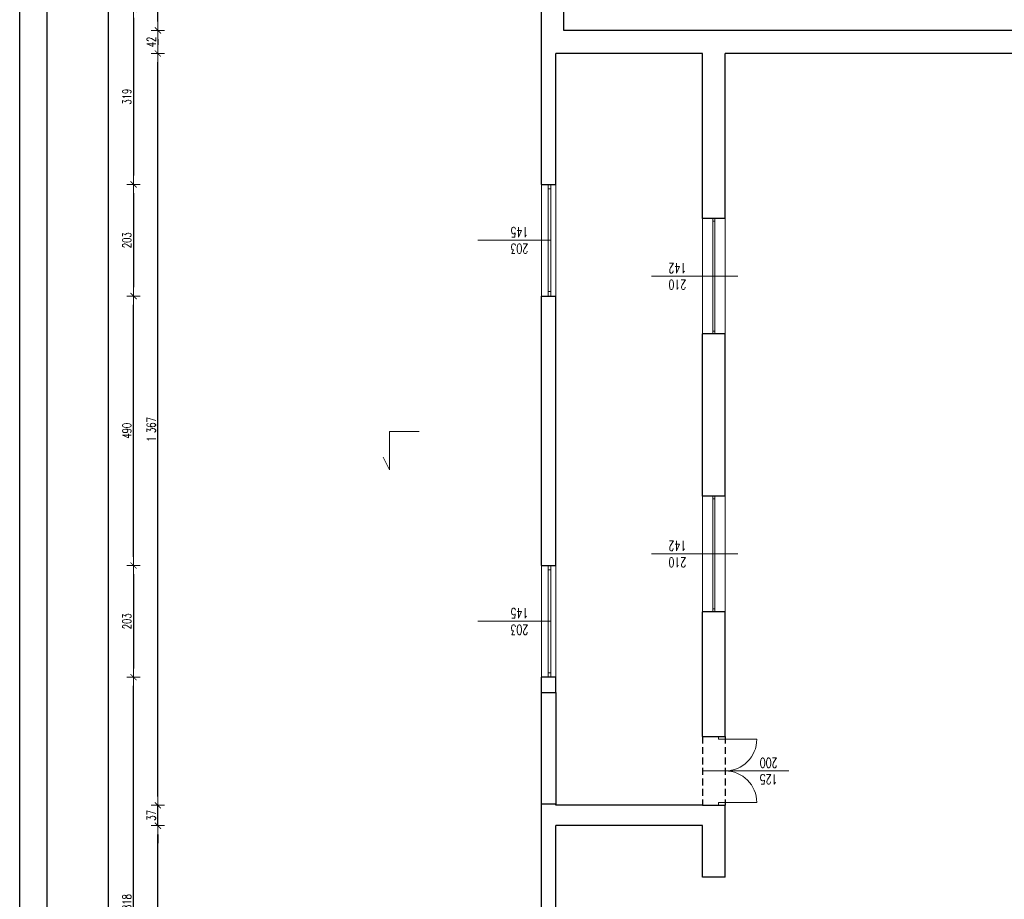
# Model space of a CAD drawing. Header units: millimetres. Extents: x -2948 to 78628, y 64669 to 215420.
# Tile 13 of 256: x 46691 to 48481, y 75416 to 77015. Entities that reach past the tile are written whole.
import ezdxf

# ---------------------------------------------------------------- set-up
doc = ezdxf.new("R2010")
doc.units = ezdxf.units.MM
doc.linetypes.add('HIDDEN', pattern=[9.525, 6.35, -3.175])
for name, color, linetype, lineweight in [('1_OPIS_OKNA', 60, 'Continuous', 13), ('OPIS', 2, 'Continuous', 13), ('POMOC', 1, 'Continuous', 13), ('STOLARKA', 3, 'Continuous', 13), ('WYMIAR', 5, 'Continuous', 13), ('ŚCIANY', 7, 'Continuous', 30)]:
    doc.layers.add(name, color=color, linetype=linetype, lineweight=lineweight)
doc.layers.add('FORMATKA', color=7, linetype='Continuous')
doc.layers.add('pomocnicza', color=4, linetype='Continuous')
doc.styles.add('style2', font='romans.shx', dxfattribs={"width": 0.7})
doc.dimstyles.new('100', dxfattribs={"dimscale": 80, "dimtxt": 0.2, "dimasz": 0.2, "dimexe": 1.25, "dimexo": 0.625, "dimgap": 0.05, "dimtad": 1, "dimdec": 0, "dimdsep": 46, "dimlunit": 6, "dimtxsty": 'style2', "dimblk1": 'TICK', "dimblk2": 'TICK', "dimsah": 1, "dimcen": 0.2, "dimse1": 1, "dimse2": 1, "dimclrd": 256, "dimclrt": 2, "dimadec": 0, "dimazin": 0, "dimtfac": 1, "dimtdec": 0, "dimtix": 1, "dimtmove": 1, "dimatfit": 0, "dimldrblk": 'DOTSMALL', "dimfxl": 1, "dimtolj": 1, "dimtzin": 0, "dimarcsym": 0})

# ---------------------------------------------------------------- blocks, each defined once
blk = doc.blocks.new('G$C74E6C895')
at = {"layer": 'STOLARKA', "ltscale": 2}
for p, q in [((5, 0), (5, -57.5)), ((120, 0), (120, -57.5))]:
    blk.add_line(p, q, dxfattribs=at)
for points in [[(0, 12), (0, 0), (5, 0), (5, 12)], [(120, 12), (120, 0), (125, 0), (125, 12)]]:
    blk.add_lwpolyline(points, close=True, dxfattribs=at)
for centre, start, end in [((5, 0), 270, 0), ((120, 0), 180, 270)]:
    blk.add_arc(centre, 57.5, start, end, dxfattribs=at)
blk = doc.blocks.new('TICK')
at = {"color": 5}
for p, q in [((-1, 0), (1, 0)), ((0, -0.75), (0, 0.75))]:
    blk.add_line(p, q, dxfattribs=at)
at = {"const_width": 0.1}
blk.add_lwpolyline([(-0.35, -0.35), (0.35, 0.35)], dxfattribs=at)
blk = doc.blocks.new('*D749')
at = {"layer": 'Defpoints', "color": 0, "ltscale": 2, "transparency": 16777216}
for p in [(47565.2, 76715.5), (46898.1, 76512.5), (47565.2, 76512.5)]:
    blk.add_point(p, dxfattribs=at)
at = {"layer": 'WYMIAR', "lineweight": -2, "ltscale": 2, "transparency": 16777216}
blk.add_line((46898.1, 76699.5), (46898.1, 76528.5), dxfattribs=at)
at = {"layer": 'WYMIAR', "lineweight": -2, "ltscale": 2, "transparency": 16777216, "xscale": 16, "yscale": 16, "zscale": 16}
for p, rotation in [((46898.1, 76715.5), 90), ((46898.1, 76512.5), 270)]:
    blk.add_blockref('TICK', p, dxfattribs=dict(at, rotation=rotation))
at = {"layer": 'WYMIAR', "color": 2, "ltscale": 2, "transparency": 16777216, "insert": (46886.1, 76614), "char_height": 16, "attachment_point": 5, "rotation": 90, "style": 'style2'}
blk.add_mtext('\\A1;203', dxfattribs=at)
blk = doc.blocks.new('_DotSmall')
at = {"layer": 'OPIS', "color": 0, "const_width": 0.5}
blk.add_lwpolyline([(-0.0625, 0, 1), (0.0625, 0, 1)], format="xyb", close=True, dxfattribs=at)
blk = doc.blocks.new('*D750')
at = {"layer": 'Defpoints', "color": 0, "ltscale": 2, "transparency": 16777216}
for p in [(47565.2, 76022.5), (46898.1, 75819.5), (47558.5, 75819.5)]:
    blk.add_point(p, dxfattribs=at)
at = {"layer": 'WYMIAR', "lineweight": -2, "ltscale": 2, "transparency": 16777216}
blk.add_line((46898.1, 76006.5), (46898.1, 75835.5), dxfattribs=at)
at = {"layer": 'WYMIAR', "lineweight": -2, "ltscale": 2, "transparency": 16777216, "xscale": 16, "yscale": 16, "zscale": 16}
for p, rotation in [((46898.1, 76022.5), 90), ((46898.1, 75819.5), 270)]:
    blk.add_blockref('TICK', p, dxfattribs=dict(at, rotation=rotation))
at = {"layer": 'WYMIAR', "color": 2, "ltscale": 2, "transparency": 16777216, "insert": (46886.1, 75921), "char_height": 16, "attachment_point": 5, "rotation": 90, "style": 'style2'}
blk.add_mtext('\\A1;203', dxfattribs=at)
blk = doc.blocks.new('*D730')
at = {"layer": 'Defpoints', "color": 0, "ltscale": 2, "transparency": 16777216}
for p in [(46898.1, 76512.5), (47552.2, 76512.5), (47552.2, 76022.5)]:
    blk.add_point(p, dxfattribs=at)
at = {"layer": 'WYMIAR', "lineweight": -2, "ltscale": 2, "transparency": 16777216}
blk.add_line((46898.1, 76038.5), (46898.1, 76496.5), dxfattribs=at)
at = {"layer": 'WYMIAR', "lineweight": -2, "ltscale": 2, "transparency": 16777216, "xscale": 16, "yscale": 16, "zscale": 16}
for p, rotation in [((46898.1, 76512.5), 90), ((46898.1, 76022.5), 270)]:
    blk.add_blockref('TICK', p, dxfattribs=dict(at, rotation=rotation))
at = {"layer": 'WYMIAR', "color": 2, "ltscale": 2, "transparency": 16777216, "insert": (46886.1, 76267.5), "char_height": 16, "attachment_point": 5, "rotation": 90, "style": 'style2'}
blk.add_mtext('\\A1;490', dxfattribs=at)
blk = doc.blocks.new('*D731')
at = {"layer": 'Defpoints', "color": 0, "ltscale": 2, "transparency": 16777216}
for p in [(46898.1, 75819.5), (47552.2, 75819.5), (47552.2, 75001.5)]:
    blk.add_point(p, dxfattribs=at)
at = {"layer": 'WYMIAR', "lineweight": -2, "ltscale": 2, "transparency": 16777216}
blk.add_line((46898.1, 75017.5), (46898.1, 75803.5), dxfattribs=at)
at = {"layer": 'WYMIAR', "lineweight": -2, "ltscale": 2, "transparency": 16777216, "xscale": 16, "yscale": 16, "zscale": 16}
for p, rotation in [((46898.1, 75819.5), 90), ((46898.1, 75001.5), 270)]:
    blk.add_blockref('TICK', p, dxfattribs=dict(at, rotation=rotation))
at = {"layer": 'WYMIAR', "color": 2, "ltscale": 2, "transparency": 16777216, "insert": (46886.1, 75410.5), "char_height": 16, "attachment_point": 5, "rotation": 90, "style": 'style2'}
blk.add_mtext('\\A1;818', dxfattribs=at)
blk = doc.blocks.new('*D986')
at = {"layer": 'Defpoints', "color": 0, "ltscale": 2, "transparency": 16777216}
for p in [(47552.2, 77034.5), (46898.1, 76715.5), (47552.2, 76715.5)]:
    blk.add_point(p, dxfattribs=at)
at = {"layer": 'WYMIAR', "lineweight": -2, "ltscale": 2, "transparency": 16777216}
blk.add_line((46898.1, 77018.5), (46898.1, 76731.5), dxfattribs=at)
at = {"layer": 'WYMIAR', "lineweight": -2, "ltscale": 2, "transparency": 16777216, "xscale": 16, "yscale": 16, "zscale": 16}
for p, rotation in [((46898.1, 77034.5), 90), ((46898.1, 76715.5), 270)]:
    blk.add_blockref('TICK', p, dxfattribs=dict(at, rotation=rotation))
at = {"layer": 'WYMIAR', "color": 2, "ltscale": 2, "transparency": 16777216, "insert": (46886.1, 76875), "char_height": 16, "attachment_point": 5, "rotation": 90, "style": 'style2'}
blk.add_mtext('\\A1;319', dxfattribs=at)
blk = doc.blocks.new('*D987')
at = {"layer": 'Defpoints', "color": 0, "ltscale": 2, "transparency": 16777216}
for p in [(47565.2, 76715.5), (46898.1, 76512.5), (47565.2, 76512.5)]:
    blk.add_point(p, dxfattribs=at)
at = {"layer": 'WYMIAR', "lineweight": -2, "ltscale": 2, "transparency": 16777216}
blk.add_line((46898.1, 76699.5), (46898.1, 76528.5), dxfattribs=at)
at = {"layer": 'WYMIAR', "lineweight": -2, "ltscale": 2, "transparency": 16777216, "xscale": 16, "yscale": 16, "zscale": 16}
for p, rotation in [((46898.1, 76715.5), 90), ((46898.1, 76512.5), 270)]:
    blk.add_blockref('TICK', p, dxfattribs=dict(at, rotation=rotation))
at = {"layer": 'WYMIAR', "color": 2, "ltscale": 2, "transparency": 16777216, "insert": (46886.1, 76614), "char_height": 16, "attachment_point": 5, "rotation": 90, "style": 'style2'}
blk.add_mtext('\\A1;203', dxfattribs=at)
blk = doc.blocks.new('*D988')
at = {"layer": 'Defpoints', "color": 0, "ltscale": 2, "transparency": 16777216}
for p in [(47565.2, 76022.5), (46898.1, 75819.5), (47558.5, 75819.5)]:
    blk.add_point(p, dxfattribs=at)
at = {"layer": 'WYMIAR', "lineweight": -2, "ltscale": 2, "transparency": 16777216}
blk.add_line((46898.1, 76006.5), (46898.1, 75835.5), dxfattribs=at)
at = {"layer": 'WYMIAR', "lineweight": -2, "ltscale": 2, "transparency": 16777216, "xscale": 16, "yscale": 16, "zscale": 16}
for p, rotation in [((46898.1, 76022.5), 90), ((46898.1, 75819.5), 270)]:
    blk.add_blockref('TICK', p, dxfattribs=dict(at, rotation=rotation))
at = {"layer": 'WYMIAR', "color": 2, "ltscale": 2, "transparency": 16777216, "insert": (46886.1, 75921), "char_height": 16, "attachment_point": 5, "rotation": 90, "style": 'style2'}
blk.add_mtext('\\A1;203', dxfattribs=at)
blk = doc.blocks.new('*D996')
at = {"layer": 'Defpoints', "color": 0, "ltscale": 2, "transparency": 16777216}
for p in [(46898.1, 76512.5), (47552.2, 76512.5), (47552.2, 76022.5)]:
    blk.add_point(p, dxfattribs=at)
at = {"layer": 'WYMIAR', "lineweight": -2, "ltscale": 2, "transparency": 16777216}
blk.add_line((46898.1, 76038.5), (46898.1, 76496.5), dxfattribs=at)
at = {"layer": 'WYMIAR', "lineweight": -2, "ltscale": 2, "transparency": 16777216, "xscale": 16, "yscale": 16, "zscale": 16}
for p, rotation in [((46898.1, 76512.5), 90), ((46898.1, 76022.5), 270)]:
    blk.add_blockref('TICK', p, dxfattribs=dict(at, rotation=rotation))
at = {"layer": 'WYMIAR', "color": 2, "ltscale": 2, "transparency": 16777216, "insert": (46886.1, 76267.5), "char_height": 16, "attachment_point": 5, "rotation": 90, "style": 'style2'}
blk.add_mtext('\\A1;490', dxfattribs=at)
blk = doc.blocks.new('*D997')
at = {"layer": 'Defpoints', "color": 0, "ltscale": 2, "transparency": 16777216}
for p in [(46898.1, 75819.5), (47552.2, 75819.5), (47552.2, 75001.5)]:
    blk.add_point(p, dxfattribs=at)
at = {"layer": 'WYMIAR', "lineweight": -2, "ltscale": 2, "transparency": 16777216}
blk.add_line((46898.1, 75017.5), (46898.1, 75803.5), dxfattribs=at)
at = {"layer": 'WYMIAR', "lineweight": -2, "ltscale": 2, "transparency": 16777216, "xscale": 16, "yscale": 16, "zscale": 16}
for p, rotation in [((46898.1, 75819.5), 90), ((46898.1, 75001.5), 270)]:
    blk.add_blockref('TICK', p, dxfattribs=dict(at, rotation=rotation))
at = {"layer": 'WYMIAR', "color": 2, "ltscale": 2, "transparency": 16777216, "insert": (46886.1, 75410.5), "char_height": 16, "attachment_point": 5, "rotation": 90, "style": 'style2'}
blk.add_mtext('\\A1;818', dxfattribs=at)
blk = doc.blocks.new('*D1005')
at = {"layer": 'Defpoints', "color": 0, "ltscale": 2, "transparency": 16777216}
for p in [(46852.4, 83010.5), (47594.4, 83010.5), (47594.4, 73343.5)]:
    blk.add_point(p, dxfattribs=at)
at = {"layer": 'WYMIAR', "lineweight": -2, "ltscale": 2, "transparency": 16777216}
blk.add_line((46852.4, 73359.5), (46852.4, 82994.5), dxfattribs=at)
at = {"layer": 'WYMIAR', "lineweight": -2, "ltscale": 2, "transparency": 16777216, "xscale": 16, "yscale": 16, "zscale": 16}
for p, rotation in [((46852.4, 83010.5), 90.00020786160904), ((46852.4, 73343.5), 270.0002078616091)]:
    blk.add_blockref('TICK', p, dxfattribs=dict(at, rotation=rotation))
at = {"layer": 'WYMIAR', "color": 2, "ltscale": 2, "transparency": 16777216, "insert": (46839.9, 78177), "char_height": 16, "attachment_point": 5, "rotation": 90.0002, "style": 'style2'}
blk.add_mtext('\\A1;9\xa0667', dxfattribs=at)
blk = doc.blocks.new('*D1053')
at = {"layer": 'Defpoints', "color": 0, "ltscale": 2, "transparency": 16777216}
for p in [(46942.4, 75549.5), (47665.6, 75549.5), (47665.6, 75027.5)]:
    blk.add_point(p, dxfattribs=at)
at = {"layer": 'WYMIAR', "lineweight": -2, "ltscale": 2, "transparency": 16777216}
blk.add_line((46942.4, 75043.5), (46942.4, 75533.5), dxfattribs=at)
at = {"layer": 'WYMIAR', "lineweight": -2, "ltscale": 2, "transparency": 16777216, "xscale": 16, "yscale": 16, "zscale": 16}
for p, rotation in [((46942.4, 75549.5), 90), ((46942.4, 75027.5), 270)]:
    blk.add_blockref('TICK', p, dxfattribs=dict(at, rotation=rotation))
at = {"layer": 'WYMIAR', "color": 2, "ltscale": 2, "transparency": 16777216, "insert": (46930.4, 75288.5), "char_height": 16, "attachment_point": 5, "rotation": 90, "style": 'style2'}
blk.add_mtext('\\A1;522', dxfattribs=at)
blk = doc.blocks.new('*D1054')
at = {"layer": 'Defpoints', "color": 0, "ltscale": 2, "transparency": 16777216}
for p in [(46942.4, 75586.5), (47665.6, 75586.5), (47665.6, 75549.5)]:
    blk.add_point(p, dxfattribs=at)
at = {"layer": 'WYMIAR', "lineweight": -2, "ltscale": 2, "transparency": 16777216}
for p, q in [((46942.4, 75602.5), (46942.4, 75618.5)), ((46942.4, 75549.5), (46942.4, 75586.5)), ((46942.4, 75533.5), (46942.4, 75517.5))]:
    blk.add_line(p, q, dxfattribs=at)
at = {"layer": 'WYMIAR', "lineweight": -2, "ltscale": 2, "transparency": 16777216, "xscale": 16, "yscale": 16, "zscale": 16}
for p, rotation in [((46942.4, 75586.5), 270), ((46942.4, 75549.5), 90)]:
    blk.add_blockref('TICK', p, dxfattribs=dict(at, rotation=rotation))
at = {"layer": 'WYMIAR', "color": 2, "ltscale": 2, "transparency": 16777216, "insert": (46930.4, 75568), "char_height": 16, "attachment_point": 5, "rotation": 90, "style": 'style2'}
blk.add_mtext('\\A1;37', dxfattribs=at)
blk = doc.blocks.new('*D1055')
at = {"layer": 'Defpoints', "color": 0, "ltscale": 2, "transparency": 16777216}
for p in [(46942.4, 76953.5), (47665.6, 76953.5), (47665.6, 75586.5)]:
    blk.add_point(p, dxfattribs=at)
at = {"layer": 'WYMIAR', "lineweight": -2, "ltscale": 2, "transparency": 16777216}
blk.add_line((46942.4, 75602.5), (46942.4, 76937.5), dxfattribs=at)
at = {"layer": 'WYMIAR', "lineweight": -2, "ltscale": 2, "transparency": 16777216, "xscale": 16, "yscale": 16, "zscale": 16}
for p, rotation in [((46942.4, 76953.5), 90), ((46942.4, 75586.5), 270)]:
    blk.add_blockref('TICK', p, dxfattribs=dict(at, rotation=rotation))
at = {"layer": 'WYMIAR', "color": 2, "ltscale": 2, "transparency": 16777216, "insert": (46930.4, 76270), "char_height": 16, "attachment_point": 5, "rotation": 90, "style": 'style2'}
blk.add_mtext('\\A1;1\xa0367', dxfattribs=at)
blk = doc.blocks.new('*D1056')
at = {"layer": 'Defpoints', "color": 0, "ltscale": 2, "transparency": 16777216}
for p in [(47680.6, 76995.5), (46942.4, 76953.5), (47680.6, 76953.5)]:
    blk.add_point(p, dxfattribs=at)
at = {"layer": 'WYMIAR', "lineweight": -2, "ltscale": 2, "transparency": 16777216}
blk.add_line((46942.4, 76979.5), (46942.4, 76969.5), dxfattribs=at)
at = {"layer": 'WYMIAR', "lineweight": -2, "ltscale": 2, "transparency": 16777216, "xscale": 16, "yscale": 16, "zscale": 16}
for p, rotation in [((46942.4, 76995.5), 90), ((46942.4, 76953.5), 270)]:
    blk.add_blockref('TICK', p, dxfattribs=dict(at, rotation=rotation))
at = {"layer": 'WYMIAR', "color": 2, "ltscale": 2, "transparency": 16777216, "insert": (46930.4, 76974.5), "char_height": 16, "attachment_point": 5, "rotation": 90, "style": 'style2'}
blk.add_mtext('\\A1;42', dxfattribs=at)
blk = doc.blocks.new('*D1057')
at = {"layer": 'Defpoints', "color": 0, "ltscale": 2, "transparency": 16777216}
for p in [(46942.4, 77593.5), (47680.6, 77593.5), (47680.6, 76995.5)]:
    blk.add_point(p, dxfattribs=at)
at = {"layer": 'WYMIAR', "lineweight": -2, "ltscale": 2, "transparency": 16777216}
blk.add_line((46942.4, 77011.5), (46942.4, 77577.5), dxfattribs=at)
at = {"layer": 'WYMIAR', "lineweight": -2, "ltscale": 2, "transparency": 16777216, "xscale": 16, "yscale": 16, "zscale": 16}
for p, rotation in [((46942.4, 77593.5), 90), ((46942.4, 76995.5), 270)]:
    blk.add_blockref('TICK', p, dxfattribs=dict(at, rotation=rotation))
at = {"layer": 'WYMIAR', "color": 2, "ltscale": 2, "transparency": 16777216, "insert": (46930.4, 77294.5), "char_height": 16, "attachment_point": 5, "rotation": 90, "style": 'style2'}
blk.add_mtext('\\A1;598', dxfattribs=at)

msp = doc.modelspace()

# ---------------------------------------------------------------- linework, layer by layer
at = {"layer": '1_OPIS_OKNA'}
for p, q in [((47656.6, 76614), (47524, 76614)), ((47656.6, 75921), (47524, 75921))]:
    msp.add_line(p, q, dxfattribs=at)
at = {"layer": 'FORMATKA', "ltscale": 2}
for points in [[(49661.2, 83447.1), (49661.2, 72947.1), (46691.2, 72947.1), (46691.2, 83447.1)], [(46741.2, 72997.1), (46741.2, 83392.1), (49611.2, 83392.1), (49611.2, 72997.1)]]:
    msp.add_lwpolyline(points, close=True, dxfattribs=at)
at = {"layer": 'POMOC'}
for p, q in [((47639.6, 76512.5), (47639.6, 76715.5)), ((47665.6, 76512.5), (47665.6, 76715.5)), ((47932.6, 76443.5), (47932.6, 76653.5)), ((47973.6, 76653.5), (47973.6, 76443.5)), ((47996.4, 76548.5), (47839.8, 76548.5)), ((47932.6, 75938.5), (47932.6, 76148.5)), ((47973.6, 76148.5), (47973.6, 75938.5)), ((47996.4, 76043.5), (47839.8, 76043.5)), ((47639.6, 75819.5), (47639.6, 76022.5)), ((47665.6, 75819.5), (47665.6, 76022.5)), ((48089.2, 75649), (47932.6, 75649))]:
    msp.add_line(p, q, dxfattribs=at)
at = {"layer": 'pomocnicza', "linetype": 'HIDDEN', "ltscale": 2}
for p, q in [((47932.6, 75711.5), (47932.6, 75586.5)), ((47973.6, 75711.5), (47973.6, 75586.5))]:
    msp.add_line(p, q, dxfattribs=at)
at = {"layer": 'STOLARKA'}
for p, q in [((47651.6, 76512.5), (47651.6, 76715.5)), ((47656.6, 76512.5), (47656.6, 76715.5)), ((47651.6, 76707.5), (47656.6, 76707.5)), ((47651.6, 76520.5), (47656.6, 76520.5)), ((47651.6, 75819.5), (47651.6, 76022.5)), ((47656.6, 75819.5), (47656.6, 76022.5)), ((47651.6, 76014.5), (47656.6, 76014.5)), ((47651.6, 75827.5), (47656.6, 75827.5))]:
    msp.add_line(p, q, dxfattribs=at)
at = {"layer": 'STOLARKA', "ltscale": 2}
for p, q in [((47951.1, 76653.5), (47951.1, 76443.5)), ((47955.1, 76648.5), (47951.1, 76648.5)), ((47955.1, 76653.5), (47955.1, 76443.5)), ((47955.1, 76448.5), (47951.1, 76448.5)), ((47363.6, 76266), (47363.6, 76196.3)), ((47363.6, 76266), (47417.5, 76266)), ((47363.6, 76196.3), (47351.7, 76219.4)), ((47951.1, 76148.5), (47951.1, 75938.5)), ((47955.1, 76143.5), (47951.1, 76143.5)), ((47955.1, 76148.5), (47955.1, 75938.5)), ((47955.1, 75943.5), (47951.1, 75943.5))]:
    msp.add_line(p, q, dxfattribs=at)
at = {"layer": 'ŚCIANY', "ltscale": 2}
for p, q in [((47639.6, 76953.5), (47639.6, 77034.5)), ((47680.6, 76995.5), (47680.6, 77034.5)), ((48555.6, 76995.5), (47680.6, 76995.5)), ((47639.6, 76743.5), (47639.6, 76974.5)), ((47665.6, 76743.5), (47665.6, 76953.5)), ((47932.6, 76953.5), (47665.6, 76953.5)), ((47932.6, 76653.5), (47932.6, 76953.5)), ((47973.6, 76653.5), (47973.6, 76953.5)), ((48555.6, 76953.5), (47973.6, 76953.5)), ((47639.6, 76715.5), (47639.6, 76743.5)), ((47665.6, 76715.5), (47665.6, 76743.5)), ((47639.6, 76715.5), (47665.6, 76715.5)), ((47973.6, 76653.5), (47932.6, 76653.5)), ((47639.6, 76484.5), (47639.6, 76512.5)), ((47639.6, 76512.5), (47665.6, 76512.5)), ((47665.6, 76484.5), (47665.6, 76512.5)), ((47639.6, 76050.5), (47639.6, 76484.5)), ((47665.6, 76050.5), (47665.6, 76484.5)), ((47932.6, 76148.5), (47932.6, 76443.5)), ((47973.6, 76443.5), (47932.6, 76443.5)), ((47973.6, 76148.5), (47973.6, 76443.5)), ((47973.6, 76148.5), (47932.6, 76148.5)), ((47639.6, 76022.5), (47639.6, 76050.5)), ((47665.6, 76022.5), (47665.6, 76050.5)), ((47639.6, 76022.5), (47665.6, 76022.5)), ((47932.6, 75711.5), (47932.6, 75938.5)), ((47973.6, 75938.5), (47932.6, 75938.5)), ((47973.6, 75711.5), (47973.6, 75938.5)), ((47639.6, 75791.5), (47639.6, 75819.5)), ((47665.6, 75819.5), (47639.6, 75819.5)), ((47665.6, 75791.5), (47665.6, 75819.5)), ((47639.6, 75791.5), (47665.6, 75791.5)), ((47932.6, 75711.5), (47973.6, 75711.5)), ((47639.6, 75001.5), (47639.6, 75588.5)), ((47665.6, 75588.5), (47639.6, 75588.5)), ((47665.6, 75586.5), (47665.6, 75588.5)), ((47932.6, 75586.5), (47665.6, 75586.5)), ((47932.6, 75586.5), (47973.6, 75586.5)), ((47973.6, 75455.5), (47973.6, 75586.5)), ((47665.6, 75027.5), (47665.6, 75549.5)), ((47932.6, 75549.5), (47665.6, 75549.5)), ((47932.6, 75455.5), (47932.6, 75549.5)), ((47973.6, 75455.5), (47932.6, 75455.5))]:
    msp.add_line(p, q, dxfattribs=at)
msp.add_lwpolyline([(47639.6, 75588.5), (47639.6, 75791.5), (47665.6, 75791.5), (47665.6, 75588.5)], close=True, dxfattribs=at)

# ---------------------------------------------------------------- block references
at = {"layer": 'STOLARKA', "ltscale": 2, "rotation": 90}
msp.add_blockref('G$C74E6C895', (47973.6, 75586.5), dxfattribs=at)

# ---------------------------------------------------------------- texts
at = {"layer": '1_OPIS_OKNA', "ltscale": 0.2, "char_height": 18, "width": 280.137, "attachment_point": 1, "rotation": 179.9915, "style": 'style2'}
for insert in [(47615.8, 76589.7), (47615.8, 75896.7), (47615.8, 75896.7)]:
    msp.add_mtext('203\\P145', dxfattribs=dict(at, insert=insert))
at = {"layer": 'OPIS', "linetype": 'Continuous', "ltscale": 0.2, "char_height": 18, "width": 280.137, "attachment_point": 1, "rotation": 179.9915, "style": 'style2'}
for s, insert in [('210\\P142', (47903, 76524.2)), ('210\\P142', (47903, 76019.2)), ('125\\P200', (48068.8, 75624.7))]:
    msp.add_mtext(s, dxfattribs=dict(at, insert=insert))

# ---------------------------------------------------------------- dimensions: what is measured, and where the dimension line sits
at = {"layer": 'WYMIAR', "ltscale": 2}
dim = msp.add_linear_dim(base=(46852.4, 83010.5), p1=(47594.4, 73343.5), p2=(47594.4, 83010.5), angle=90.0002, dimstyle='100', dxfattribs=at)
dim.commit()
dim.dimension.update_dxf_attribs({"geometry": '*D1005', "text_midpoint": (46851.9, 78177), "dimtype": 161})
for base, p1, p2, picture, middle in [((46942.4, 77593.5), (47680.6, 76995.5), (47680.6, 77593.5), '*D1057', (46930.4, 77294.5)), ((46898.1, 76715.5), (47552.2, 77034.5), (47552.2, 76715.5), '*D986', (46886.1, 76875)), ((46942.4, 76953.5), (47680.6, 76995.5), (47680.6, 76953.5), '*D1056', (46930.4, 76974.5)), ((46942.4, 76953.5), (47665.6, 75586.5), (47665.6, 76953.5), '*D1055', (46930.4, 76270)), ((46898.1, 76512.5), (47565.2, 76715.5), (47565.2, 76512.5), '*D749', (46886.1, 76614)), ((46898.1, 76512.5), (47565.2, 76715.5), (47565.2, 76512.5), '*D987', (46886.1, 76614)), ((46898.1, 75819.5), (47565.2, 76022.5), (47558.5, 75819.5), '*D750', (46886.1, 75921)), ((46898.1, 75819.5), (47565.2, 76022.5), (47558.5, 75819.5), '*D988', (46886.1, 75921)), ((46942.4, 75586.5), (47665.6, 75549.5), (47665.6, 75586.5), '*D1054', (46930.4, 75568)), ((46942.4, 75549.5), (47665.6, 75027.5), (47665.6, 75549.5), '*D1053', (46930.4, 75288.5))]:
    dim = msp.add_linear_dim(base=base, p1=p1, p2=p2, angle=90, dimstyle='100', dxfattribs=at)
    dim.commit()
    dim.dimension.update_dxf_attribs({"geometry": picture, "text_midpoint": middle})
for p1, p2, picture, middle in [((47552.2, 76022.5), (47552.2, 76512.5), '*D730', (46886.1, 76267.5)), ((47552.2, 76022.5), (47552.2, 76512.5), '*D996', (46886.1, 76267.5)), ((47552.2, 75001.5), (47552.2, 75819.5), '*D731', (46886.1, 75410.5)), ((47552.2, 75001.5), (47552.2, 75819.5), '*D997', (46886.1, 75410.5))]:
    dim = msp.add_aligned_dim(p1=p1, p2=p2, distance=654, dimstyle='100', dxfattribs=at)
    dim.commit()
    dim.dimension.update_dxf_attribs({"geometry": picture, "text_midpoint": middle})

doc.saveas('drawing.dxf')
